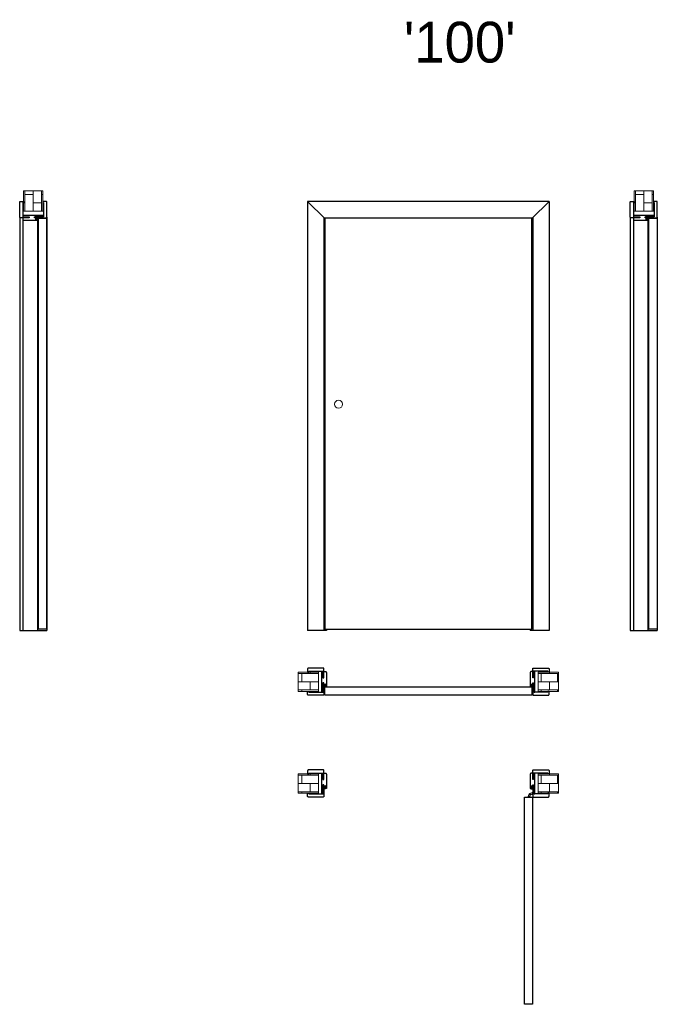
# Model space of a CAD drawing. Header units: millimetres. Extents: x -7516 to 7025, y -7461 to 3001.
# Tile 6 of 6: x 3892 to 7025, y -1835 to 3001. Entities that reach past the tile are written whole.
import ezdxf

# ---------------------------------------------------------------- set-up
doc = ezdxf.new("R2010")
doc.units = ezdxf.units.MM
doc.header["$LTSCALE"] = 0.5
for name, color, linetype, lineweight in [('cienka', 7, 'Continuous', 13), ('główna', 7, 'Continuous', 25), ('wymiary', 7, 'Continuous', 13)]:
    doc.layers.add(name, color=color, linetype=linetype, lineweight=lineweight)
doc.styles.get("Standard").update_dxf_attribs({"font": 'arial.ttf'})

msp = doc.modelspace()

# ---------------------------------------------------------------- hatches: boundary and pattern name
at = {"layer": 'cienka'}
h = msp.add_hatch(dxfattribs=at)
h.set_pattern_fill('AR-B816', color=256, scale=0.2, angle=90)
h.set_pattern_definition([(90, (3958.7, 2060), (-40.64, 2e-15), []), (180, (3958.7, 2060), (-40.64, -40.64), [40.64, -40.64])])
h.paths.add_polyline_path([(4006.2, 2160), (4006.2, 2060), (3911.2, 2060), (3911.2, 2160)])
h = msp.add_hatch(dxfattribs=at)
h.set_pattern_fill('AR-B816', color=256, scale=0.2, angle=90)
h.set_pattern_definition([(90, (6958.7, 2060), (-40.64, 2e-15), []), (180, (6958.7, 2060), (-40.64, -40.64), [40.64, -40.64])])
h.paths.add_polyline_path([(7006.2, 2160), (7006.2, 2060), (6911.2, 2060), (6911.2, 2160)])
h = msp.add_hatch(color=256, dxfattribs=at)
h.dxf.hatch_style = 1
h.paths.add_polyline_path([(3978.4, 2021.6), (3978.4, 2020.6, 0.325014), (3978.6, 2020.3), (3979, 2020.1), (3979, 2016), (3983, 2016), (3983, 2017.9, -0.165166), (3983.7, 2019.2, 0.233182), (3984.2, 2020), (3984.2, 2027.5, 0.867797), (3983.5, 2027.6), (3981.7, 2022.4, -0.774953), (3981.1, 2022.4), (3979.9, 2026.8, -0.423904), (3980.7, 2027.6, 0.979906), (3980.7, 2028), (3980.4, 2028, 0.157892), (3980, 2027.9, -0.126306), (3979, 2027.5), (3979, 2024), (3973.2, 2024, 0.414377), (3972.5, 2023.3, 0.073964), (3972.5, 2023, 0.160171), (3975.4, 2020.2), (3975.9, 2020.7, -0.189326), (3973.5, 2022.9, -1.179661), (3973.8, 2023), (3973.8, 2022.9), (3974.4, 2022.7, -0.09385), (3977.3, 2020.2), (3977.7, 2020.5, -0.092298), (3976.5, 2022, -0.624355), (3976.8, 2022.3), (3978, 2022.1, -0.359392)])
h.paths.add_polyline_path([(3979.9, 2023.6), (3979.4, 2026.3), (3980.6, 2022.2, 0.775078), (3982.3, 2022.2), (3983.1, 2024.4, 0.065722), (3983.6, 2026.5, -1.252378), (3983.9, 2026.4, 0.127045), (3983.5, 2025), (3983.5, 2020, -0.177048), (3983.4, 2019.6, 0.075328), (3982.5, 2018.6, -0.688866), (3982.1, 2018.5, 0.132303), (3981.8, 2019), (3979.9, 2020.9)], flags=16)
h.paths.add_polyline_path([(3979.9, 2020.1), (3982.2, 2017.8), (3982.2, 2016.8), (3979.9, 2016.8)], flags=16)
h = msp.add_hatch(color=256, dxfattribs=at)
h.dxf.hatch_style = 1
h.paths.add_polyline_path([(6978.4, 2021.6), (6978.4, 2020.6, 0.325014), (6978.6, 2020.3), (6979, 2020.1), (6979, 2016), (6983, 2016), (6983, 2017.9, -0.165166), (6983.7, 2019.2, 0.233182), (6984.2, 2020), (6984.2, 2027.5, 0.867797), (6983.5, 2027.6), (6981.7, 2022.4, -0.774953), (6981.1, 2022.4), (6979.9, 2026.8, -0.423904), (6980.7, 2027.6, 0.979906), (6980.7, 2028), (6980.4, 2028, 0.157892), (6980, 2027.9, -0.126306), (6979, 2027.5), (6979, 2024), (6973.2, 2024, 0.414377), (6972.5, 2023.3, 0.073964), (6972.5, 2023, 0.160171), (6975.4, 2020.2), (6975.9, 2020.7, -0.189326), (6973.5, 2022.9, -1.179661), (6973.8, 2023), (6973.8, 2022.9), (6974.4, 2022.7, -0.09385), (6977.3, 2020.2), (6977.7, 2020.5, -0.092298), (6976.5, 2022, -0.624355), (6976.8, 2022.3), (6978, 2022.1, -0.359392)])
h.paths.add_polyline_path([(6979.9, 2023.6), (6979.4, 2026.3), (6980.6, 2022.2, 0.775078), (6982.3, 2022.2), (6983.1, 2024.4, 0.065722), (6983.6, 2026.5, -1.252378), (6983.9, 2026.4, 0.127045), (6983.5, 2025), (6983.5, 2020, -0.177048), (6983.4, 2019.6, 0.075328), (6982.5, 2018.6, -0.688866), (6982.1, 2018.5, 0.132303), (6981.8, 2019), (6979.9, 2020.9)], flags=16)
h.paths.add_polyline_path([(6979.9, 2020.1), (6982.2, 2017.8), (6982.2, 2016.8), (6979.9, 2016.8)], flags=16)
h = msp.add_hatch(dxfattribs=at)
h.set_pattern_fill('AR-B816', color=256, scale=0.2)
h.set_pattern_definition([(0, (5360, -250.7), (0, 40.64), []), (90, (5360, -250.7), (-40.64, 40.64), [40.64, -40.64])])
h.paths.add_polyline_path([(5260, -298.2), (5360, -298.2), (5360, -203.2), (5260, -203.2)])
h = msp.add_hatch(dxfattribs=at)
h.set_pattern_fill('AR-B816', color=256, scale=0.2)
h.set_pattern_definition([(0, (5560, -250.7), (0, 40.64), []), (90, (5560, -250.7), (-40.64, 40.64), [40.64, -40.64])])
h.paths.add_polyline_path([(6540, -298.2), (6440, -298.2), (6440, -203.2), (6540, -203.2)])
h = msp.add_hatch(color=256, dxfattribs=at)
h.dxf.hatch_style = 1
h.paths.add_polyline_path([(5392.7, -268.8), (5392.9, -270, 1.393865), (5394.2, -270.5, -0.60272), (5394.7, -270.6), (5394.9, -271), (5399, -271), (5399, -275), (5397.1, -275, 0.165166), (5395.8, -275.7, -0.233182), (5395, -276.2), (5387.5, -276.2, -0.83504), (5387.4, -275.5), (5392.7, -273.7, 0.745218), (5392.6, -273.1), (5388.2, -271.9, 0.419418), (5387.4, -272.7, -1.009485), (5387, -272.7), (5387, -272.2, 0.150738), (5387.5, -271), (5391, -271), (5391, -265.3, -0.630775), (5392.2, -264.6, -0.151937), (5394.8, -267.4), (5394.3, -267.9, 0.188799), (5392.1, -265.5), (5392.3, -266.4, 0.09385), (5394.8, -269.3), (5394.5, -269.7, 0.092299), (5393, -268.5, 0.624925)])
h.paths.add_polyline_path([(5394.1, -271.9), (5396, -273.8, 0.112212), (5396.4, -274.1, -0.864372), (5396.4, -274.5, 0.067165), (5395.5, -275.3, -0.238784), (5395, -275.5), (5390, -275.5, 0.127045), (5388.6, -275.9, -1.252378), (5388.5, -275.6, 0.07005), (5390.7, -275.1), (5392.9, -274.3, 0.808837), (5392.6, -272.6), (5392.4, -272.5), (5388.8, -271.4), (5391.4, -271.9)], flags=16)
h.paths.add_polyline_path([(5394.9, -271.9), (5398.2, -271.9), (5398.2, -274.2), (5397.2, -274.2)], flags=16)
h = msp.add_hatch(color=256, dxfattribs=at)
h.dxf.hatch_style = 1
h.paths.add_polyline_path([(6406.6, -270.4), (6405.5, -270.4, 0.325014), (6405.3, -270.6), (6405.1, -271), (6401, -271), (6401, -275), (6402.9, -275, -0.165166), (6404.2, -275.7, 0.233182), (6405, -276.2), (6412.5, -276.2, 0.867797), (6412.6, -275.5), (6407.4, -273.7, -0.733325), (6407.3, -273.2), (6411.8, -271.9, -0.423904), (6412.6, -272.7, 0.979906), (6413, -272.7), (6413, -272.4, 0.157892), (6412.9, -272, -0.126306), (6412.5, -271), (6409, -271), (6409, -265.2, 0.414377), (6408.2, -264.5, 0.073964), (6408, -264.5, 0.160171), (6405.2, -267.4), (6405.7, -267.9, -0.189326), (6407.9, -265.5, -1.179661), (6408, -265.8), (6407.9, -265.8), (6407.7, -266.4, -0.09385), (6405.2, -269.3), (6405.5, -269.7, -0.092298), (6407, -268.5, -0.624355), (6407.3, -268.8), (6407.1, -270, -0.359392)])
h.paths.add_polyline_path([(6408.6, -271.9), (6411.2, -271.4), (6407.2, -272.6, 0.775078), (6407.2, -274.3), (6409.4, -275.1, 0.065722), (6411.5, -275.6, -1.252378), (6411.4, -275.9, 0.127045), (6410, -275.5), (6405, -275.5, -0.177048), (6404.6, -275.4, 0.075328), (6403.6, -274.5, -0.688866), (6403.5, -274.1, 0.132303), (6404, -273.8), (6405.9, -271.9)], flags=16)
h.paths.add_polyline_path([(6405.1, -271.9), (6402.8, -274.2), (6401.8, -274.2), (6401.8, -271.9)], flags=16)
h = msp.add_hatch(dxfattribs=at)
h.set_pattern_fill('AR-B816', color=256, scale=0.2)
h.set_pattern_definition([(0, (5360, -750.7), (0, 40.64), []), (90, (5360, -750.7), (-40.64, 40.64), [40.64, -40.64])])
h.paths.add_polyline_path([(5260, -798.2), (5360, -798.2), (5360, -703.2), (5260, -703.2)])
h = msp.add_hatch(dxfattribs=at)
h.set_pattern_fill('AR-B816', color=256, scale=0.2)
h.set_pattern_definition([(0, (5560, -750.7), (0, 40.64), []), (90, (5560, -750.7), (-40.64, 40.64), [40.64, -40.64])])
h.paths.add_polyline_path([(6540, -798.2), (6440, -798.2), (6440, -703.2), (6540, -703.2)])
h = msp.add_hatch(color=256, dxfattribs=at)
h.dxf.hatch_style = 1
h.paths.add_polyline_path([(5392.7, -768.8), (5392.9, -770, 1.393865), (5394.2, -770.5, -0.60272), (5394.7, -770.6), (5394.9, -771), (5399, -771), (5399, -775), (5397.1, -775, 0.165166), (5395.8, -775.7, -0.233182), (5395, -776.2), (5387.5, -776.2, -0.83504), (5387.4, -775.5), (5392.7, -773.7, 0.745218), (5392.6, -773.1), (5388.2, -771.9, 0.419418), (5387.4, -772.7, -1.009485), (5387, -772.7), (5387, -772.2, 0.150738), (5387.5, -771), (5391, -771), (5391, -765.3, -0.630775), (5392.2, -764.6, -0.151937), (5394.8, -767.4), (5394.3, -767.9, 0.188799), (5392.1, -765.5), (5392.3, -766.4, 0.09385), (5394.8, -769.3), (5394.5, -769.7, 0.092299), (5393, -768.5, 0.624925)])
h.paths.add_polyline_path([(5394.1, -771.9), (5396, -773.8, 0.112212), (5396.4, -774.1, -0.864372), (5396.4, -774.5, 0.067165), (5395.5, -775.3, -0.238784), (5395, -775.5), (5390, -775.5, 0.127045), (5388.6, -775.9, -1.252378), (5388.5, -775.6, 0.07005), (5390.7, -775.1), (5392.9, -774.3, 0.808837), (5392.6, -772.6), (5392.4, -772.5), (5388.8, -771.4), (5391.4, -771.9)], flags=16)
h.paths.add_polyline_path([(5394.9, -771.9), (5398.2, -771.9), (5398.2, -774.2), (5397.2, -774.2)], flags=16)
h = msp.add_hatch(color=256, dxfattribs=at)
h.dxf.hatch_style = 1
h.paths.add_polyline_path([(6406.6, -770.4), (6405.5, -770.4, 0.325014), (6405.3, -770.6), (6405.1, -771), (6401, -771), (6401, -775), (6402.9, -775, -0.165166), (6404.2, -775.7, 0.233182), (6405, -776.2), (6412.5, -776.2, 0.867797), (6412.6, -775.5), (6407.4, -773.7, -0.733325), (6407.3, -773.2), (6411.8, -771.9, -0.423904), (6412.6, -772.7, 0.979906), (6413, -772.7), (6413, -772.4, 0.157892), (6412.9, -772, -0.126306), (6412.5, -771), (6409, -771), (6409, -765.2, 0.414377), (6408.2, -764.5, 0.073964), (6408, -764.5, 0.160171), (6405.2, -767.4), (6405.7, -767.9, -0.189326), (6407.9, -765.5, -1.179661), (6408, -765.8), (6407.9, -765.8), (6407.7, -766.4, -0.09385), (6405.2, -769.3), (6405.5, -769.7, -0.092298), (6407, -768.5, -0.624355), (6407.3, -768.8), (6407.1, -770, -0.359392)])
h.paths.add_polyline_path([(6408.6, -771.9), (6411.2, -771.4), (6407.2, -772.6, 0.775078), (6407.2, -774.3), (6409.4, -775.1, 0.065722), (6411.5, -775.6, -1.252378), (6411.4, -775.9, 0.127045), (6410, -775.5), (6405, -775.5, -0.177048), (6404.6, -775.4, 0.075328), (6403.6, -774.5, -0.688866), (6403.5, -774.1, 0.132303), (6404, -773.8), (6405.9, -771.9)], flags=16)
h.paths.add_polyline_path([(6405.1, -771.9), (6402.8, -774.2), (6401.8, -774.2), (6401.8, -771.9)], flags=16)

# ---------------------------------------------------------------- linework, layer by layer
for points in [[(3979, 2027.5), (3979, 2024), (3973.2, 2024, 0.414377), (3972.5, 2023.3, 0.073964), (3972.5, 2023, 0.160171), (3975.4, 2020.2), (3975.9, 2020.7, -0.189326), (3973.5, 2022.9, -1.179661), (3973.8, 2023), (3973.8, 2022.9), (3974.4, 2022.7, -0.09385), (3977.3, 2020.2), (3977.7, 2020.5, -0.092299), (3976.5, 2022, -0.624306), (3976.8, 2022.3), (3978, 2022.1, -0.359392), (3978.4, 2021.6), (3978.4, 2020.6, 0.324495), (3978.6, 2020.3), (3979, 2020.1), (3979, 2016), (3983, 2016), (3983, 2017.9, -0.165166), (3983.7, 2019.2, 0.233182), (3984.2, 2020), (3984.2, 2027.5, 0.867797), (3983.5, 2027.6), (3981.7, 2022.4, -0.774953), (3981.1, 2022.4), (3979.9, 2026.8, -0.423904), (3980.7, 2027.6, 0.979527), (3980.7, 2028), (3980.4, 2028, 0.157892), (3980, 2027.9, -0.126306), (3979, 2027.5)], [(3979.4, 2026.3), (3979.9, 2023.6), (3979.9, 2020.9), (3981.8, 2019, -0.132303), (3982.1, 2018.5, 0.688866), (3982.5, 2018.6, -0.077159), (3982.5, 2018.6, -0.075328), (3983.4, 2019.6, 0.176759), (3983.5, 2020), (3983.5, 2025, -0.127045), (3983.9, 2026.4, 1.225279), (3983.6, 2026.5, -0.065963), (3983.1, 2024.4), (3982.3, 2022.2, -0.775078), (3980.6, 2022.2)], [(6979, 2027.5), (6979, 2024), (6973.2, 2024, 0.414377), (6972.5, 2023.3, 0.073964), (6972.5, 2023, 0.160171), (6975.4, 2020.2), (6975.9, 2020.7, -0.189326), (6973.5, 2022.9, -1.179661), (6973.8, 2023), (6973.8, 2022.9), (6974.4, 2022.7, -0.09385), (6977.3, 2020.2), (6977.7, 2020.5, -0.092299), (6976.5, 2022, -0.624306), (6976.8, 2022.3), (6978, 2022.1, -0.359392), (6978.4, 2021.6), (6978.4, 2020.6, 0.324495), (6978.6, 2020.3), (6979, 2020.1), (6979, 2016), (6983, 2016), (6983, 2017.9, -0.165166), (6983.7, 2019.2, 0.233182), (6984.2, 2020), (6984.2, 2027.5, 0.867797), (6983.5, 2027.6), (6981.7, 2022.4, -0.774953), (6981.1, 2022.4), (6979.9, 2026.8, -0.423904), (6980.7, 2027.6, 0.979527), (6980.7, 2028), (6980.4, 2028, 0.157892), (6980, 2027.9, -0.126306), (6979, 2027.5)], [(6979.4, 2026.3), (6979.9, 2023.6), (6979.9, 2020.9), (6981.8, 2019, -0.132303), (6982.1, 2018.5, 0.688866), (6982.5, 2018.6, -0.077159), (6982.5, 2018.6, -0.075328), (6983.4, 2019.6, 0.176759), (6983.5, 2020), (6983.5, 2025, -0.127045), (6983.9, 2026.4, 1.225279), (6983.6, 2026.5, -0.065963), (6983.1, 2024.4), (6982.3, 2022.2, -0.775078), (6980.6, 2022.2)], [(5387.5, -271), (5391, -271), (5391, -265.2, -0.414377), (5391.8, -264.5, -0.073964), (5392, -264.5, -0.160171), (5394.8, -267.4), (5394.3, -267.9, 0.189326), (5392.1, -265.5, 1.179661), (5392, -265.8), (5392.1, -265.8), (5392.3, -266.4, 0.09385), (5394.8, -269.3), (5394.5, -269.7, 0.092299), (5393, -268.5, 0.624306), (5392.7, -268.8), (5392.9, -270, 0.359392), (5393.4, -270.4), (5394.5, -270.4, -0.324495), (5394.7, -270.6), (5394.9, -271), (5399, -271), (5399, -275), (5397.1, -275, 0.165166), (5395.8, -275.7, -0.233182), (5395, -276.2), (5387.5, -276.2, -0.867797), (5387.4, -275.5), (5392.6, -273.7, 0.774953), (5392.6, -273.1), (5388.2, -271.9, 0.423904), (5387.4, -272.7, -0.979527), (5387, -272.7), (5387, -272.4, -0.157892), (5387.1, -272, 0.126306), (5387.5, -271)], [(5388.8, -271.4), (5391.4, -271.9), (5394.1, -271.9), (5396, -273.8, 0.132303), (5396.5, -274.1, -0.688866), (5396.4, -274.5, 0.077159), (5396.4, -274.5, 0.075328), (5395.4, -275.4, -0.176759), (5395, -275.5), (5390, -275.5, 0.127045), (5388.6, -275.9, -1.225279), (5388.5, -275.6, 0.065963), (5390.6, -275.1), (5392.8, -274.3, 0.775078), (5392.8, -272.6)], [(6412.5, -271), (6409, -271), (6409, -265.2, 0.414377), (6408.2, -264.5, 0.073964), (6408, -264.5, 0.160171), (6405.2, -267.4), (6405.7, -267.9, -0.189326), (6407.9, -265.5, -1.179661), (6408, -265.8), (6407.9, -265.8), (6407.7, -266.4, -0.09385), (6405.2, -269.3), (6405.5, -269.7, -0.092299), (6407, -268.5, -0.624306), (6407.3, -268.8), (6407.1, -270, -0.359392), (6406.6, -270.4), (6405.5, -270.4, 0.324495), (6405.3, -270.6), (6405.1, -271), (6401, -271), (6401, -275), (6402.9, -275, -0.165166), (6404.2, -275.7, 0.233182), (6405, -276.2), (6412.5, -276.2, 0.867797), (6412.6, -275.5), (6407.4, -273.7, -0.774953), (6407.4, -273.1), (6411.8, -271.9, -0.423904), (6412.6, -272.7, 0.979527), (6413, -272.7), (6413, -272.4, 0.157892), (6412.9, -272, -0.126306), (6412.5, -271)], [(6411.2, -271.4), (6408.6, -271.9), (6405.9, -271.9), (6404, -273.8, -0.132303), (6403.5, -274.1, 0.688866), (6403.6, -274.5, -0.077159), (6403.6, -274.5, -0.075328), (6404.6, -275.4, 0.176759), (6405, -275.5), (6410, -275.5, -0.127045), (6411.4, -275.9, 1.225279), (6411.5, -275.6, -0.065963), (6409.4, -275.1), (6407.2, -274.3, -0.775078), (6407.2, -272.6)], [(5387.5, -771), (5391, -771), (5391, -765.2, -0.414377), (5391.8, -764.5, -0.073964), (5392, -764.5, -0.160171), (5394.8, -767.4), (5394.3, -767.9, 0.189326), (5392.1, -765.5, 1.179661), (5392, -765.8), (5392.1, -765.8), (5392.3, -766.4, 0.09385), (5394.8, -769.3), (5394.5, -769.7, 0.092299), (5393, -768.5, 0.624306), (5392.7, -768.8), (5392.9, -770, 0.359392), (5393.4, -770.4), (5394.5, -770.4, -0.324495), (5394.7, -770.6), (5394.9, -771), (5399, -771), (5399, -775), (5397.1, -775, 0.165166), (5395.8, -775.7, -0.233182), (5395, -776.2), (5387.5, -776.2, -0.867797), (5387.4, -775.5), (5392.6, -773.7, 0.774953), (5392.6, -773.1), (5388.2, -771.9, 0.423904), (5387.4, -772.7, -0.979527), (5387, -772.7), (5387, -772.4, -0.157892), (5387.1, -772, 0.126306), (5387.5, -771)], [(5388.8, -771.4), (5391.4, -771.9), (5394.1, -771.9), (5396, -773.8, 0.132303), (5396.5, -774.1, -0.688866), (5396.4, -774.5, 0.077159), (5396.4, -774.5, 0.075328), (5395.4, -775.4, -0.176759), (5395, -775.5), (5390, -775.5, 0.127045), (5388.6, -775.9, -1.225279), (5388.5, -775.6, 0.065963), (5390.6, -775.1), (5392.8, -774.3, 0.775078), (5392.8, -772.6)], [(6412.5, -771), (6409, -771), (6409, -765.2, 0.414377), (6408.2, -764.5, 0.073964), (6408, -764.5, 0.160171), (6405.2, -767.4), (6405.7, -767.9, -0.189326), (6407.9, -765.5, -1.179661), (6408, -765.8), (6407.9, -765.8), (6407.7, -766.4, -0.09385), (6405.2, -769.3), (6405.5, -769.7, -0.092299), (6407, -768.5, -0.624306), (6407.3, -768.8), (6407.1, -770, -0.359392), (6406.6, -770.4), (6405.5, -770.4, 0.324495), (6405.3, -770.6), (6405.1, -771), (6401, -771), (6401, -775), (6402.9, -775, -0.165166), (6404.2, -775.7, 0.233182), (6405, -776.2), (6412.5, -776.2, 0.867797), (6412.6, -775.5), (6407.4, -773.7, -0.774953), (6407.4, -773.1), (6411.8, -771.9, -0.423904), (6412.6, -772.7, 0.979527), (6413, -772.7), (6413, -772.4, 0.157892), (6412.9, -772, -0.126306), (6412.5, -771)], [(6411.2, -771.4), (6408.6, -771.9), (6405.9, -771.9), (6404, -773.8, -0.132303), (6403.5, -774.1, 0.688866), (6403.6, -774.5, -0.077159), (6403.6, -774.5, -0.075328), (6404.6, -775.4, 0.176759), (6405, -775.5), (6410, -775.5, -0.127045), (6411.4, -775.9, 1.225279), (6411.5, -775.6, -0.065963), (6409.4, -775.1), (6407.2, -774.3, -0.775078), (6407.2, -772.6)]]:
    msp.add_lwpolyline(points, format="xyb", close=True)
for points in [[(3979.9, 2020.1), (3979.9, 2016.8), (3982.2, 2016.8), (3982.2, 2017.8)], [(6979.9, 2020.1), (6979.9, 2016.8), (6982.2, 2016.8), (6982.2, 2017.8)], [(5394.9, -271.9), (5398.2, -271.9), (5398.2, -274.2), (5397.2, -274.2)], [(6405.1, -271.9), (6401.8, -271.9), (6401.8, -274.2), (6402.8, -274.2)], [(5394.9, -771.9), (5398.2, -771.9), (5398.2, -774.2), (5397.2, -774.2)], [(6405.1, -771.9), (6401.8, -771.9), (6401.8, -774.2), (6402.8, -774.2)]]:
    msp.add_lwpolyline(points, close=True)
for points in [[(4006.2, 2160), (4006.2, 2060), (3911.2, 2060), (3911.2, 2160)], [(7006.2, 2160), (7006.2, 2060), (6911.2, 2060), (6911.2, 2160)], [(5260, -298.2), (5360, -298.2), (5360, -203.2), (5260, -203.2)], [(6540, -298.2), (6440, -298.2), (6440, -203.2), (6540, -203.2)], [(5260, -798.2), (5360, -798.2), (5360, -703.2), (5260, -703.2)], [(6540, -798.2), (6440, -798.2), (6440, -703.2), (6540, -703.2)]]:
    msp.add_lwpolyline(points, close=True, dxfattribs=at)
msp.add_lwpolyline([(6389.4, -817.2), (6395.7, -802.2)], dxfattribs=at)
for points in [[(6413, -793.6), (6398.1, -799.8, 0.235469), (6395.5, -802.9), (6393.1, -812.2, 0.198912), (6393.8, -816.7), (6394.1, -817.2)], [(6402.2, -817.2), (6400.3, -815.8, -0.300966), (6399.3, -813.2), (6400.4, -809, -0.26513), (6401.1, -808.3, 0.291127), (6404.3, -804.7, -0.201318), (6404.7, -804), (6413, -798)], [(6413, -806.3), (6411.6, -804.4, 0.300966), (6409, -803.5), (6404.8, -804.6, 0.26513), (6404.1, -805.3)]]:
    msp.add_lwpolyline(points, format="xyb", dxfattribs=at)
msp.add_circle((6399.8, -804), 2.21, dxfattribs=at)
at = {"layer": 'główna'}
for p, q in [((5307, 2108), (5307, 0)), ((6493, 2108), (5307, 2108)), ((5391, 2024), (5307, 2108)), ((6493, 2108), (6409, 2024)), ((6493, 2108), (6493, 0)), ((3892.2, 2031.2), (3892.2, 0)), ((4025.2, 2031.2), (4025.2, 0)), ((6892.2, 2031.2), (6892.2, 0)), ((7025.2, 2031.2), (7025.2, 0)), ((3908, 2021.2), (3908, 0)), ((3979, 2016), (3979, 0)), ((5387, 2028), (5387, 0)), ((5387, 2028), (6413, 2028)), ((6413, 2028), (6413, 0)), ((6908, 2021.2), (6908, 0)), ((6979, 2016), (6979, 0)), ((5399, 8), (5399, 0)), ((6401, 8), (6401, 0)), ((3892.2, 0), (4025.2, 0)), ((5399, 0), (5307, 0)), ((6493, 0), (6401, 0)), ((6892.2, 0), (7025.2, 0))]:
    msp.add_line(p, q, dxfattribs=at)
for points in [[(3911.2, 2108), (3911.2, 2102.8), (3907.4, 2102.8), (3907.4, 2032.3), (3936.2, 2032.3), (3936.2, 2031), (3933.2, 2028), (3895.4, 2028, -0.414214), (3892.2, 2031.2), (3892.2, 2104.8, -0.414214), (3895.4, 2108)], [(4006.2, 2108), (4006.2, 2102.8), (4010, 2102.8), (4010, 2032.3), (3967.2, 2032.3), (3967.2, 2031), (3970.2, 2028), (4022, 2028, 0.414214), (4025.2, 2031.2), (4025.2, 2104.8, 0.414214), (4022, 2108)], [(6911.2, 2108), (6911.2, 2102.8), (6907.4, 2102.8), (6907.4, 2032.3), (6936.2, 2032.3), (6936.2, 2031), (6933.2, 2028), (6895.4, 2028, -0.414214), (6892.2, 2031.2), (6892.2, 2104.8, -0.414214), (6895.4, 2108)], [(7006.2, 2108), (7006.2, 2102.8), (7010, 2102.8), (7010, 2032.3), (6967.2, 2032.3), (6967.2, 2031), (6970.2, 2028), (7022, 2028, 0.414214), (7025.2, 2031.2), (7025.2, 2104.8, 0.414214), (7022, 2108)], [(3908, 2038.2), (3908, 2034.7), (3910.2, 2032.5), (3939.2, 2032.5), (3939.2, 2028), (3908, 2028), (3908, 2021.2, 0.414214), (3913.2, 2016), (3979, 2016), (3979, 2020), (3971, 2020), (3971, 2024), (3979, 2024), (3979, 2028), (3965, 2028), (3965, 2032.5), (4008, 2032.5), (4010, 2034.5), (4010, 2038.2), (3908.2, 2038.2)], [(6908, 2038.2), (6908, 2034.7), (6910.2, 2032.5), (6939.2, 2032.5), (6939.2, 2028), (6908, 2028), (6908, 2021.2, 0.414214), (6913.2, 2016), (6979, 2016), (6979, 2020), (6971, 2020), (6971, 2024), (6979, 2024), (6979, 2028), (6965, 2028), (6965, 2032.5), (7008, 2032.5), (7010, 2034.5), (7010, 2038.2), (6908.2, 2038.2)], [(5307, -203.2), (5312.2, -203.2), (5312.2, -199.4), (5382.7, -199.4), (5382.7, -228.2), (5384, -228.2), (5387, -225.2), (5387, -187.4, 0.414214), (5383.8, -184.2), (5310.2, -184.2, 0.414214), (5307, -187.4)], [(6493, -203.2), (6487.8, -203.2), (6487.8, -199.4), (6417.3, -199.4), (6417.3, -228.2), (6416, -228.2), (6413, -225.2), (6413, -187.4, -0.414214), (6416.2, -184.2), (6489.8, -184.2, -0.414214), (6493, -187.4)], [(5376.8, -200), (5380.3, -200), (5382.5, -202.2), (5382.5, -231.2), (5387, -231.2), (5387, -200), (5393.8, -200, -0.414214), (5399, -205.2), (5399, -271), (5395, -271), (5395, -263), (5391, -263), (5391, -271), (5387, -271), (5387, -257), (5382.5, -257), (5382.5, -300), (5380.5, -302), (5376.8, -302), (5376.8, -200.2)], [(6423.2, -200), (6419.7, -200), (6417.5, -202.2), (6417.5, -231.2), (6413, -231.2), (6413, -200), (6406.2, -200, 0.414214), (6401, -205.2), (6401, -271), (6405, -271), (6405, -263), (6409, -263), (6409, -271), (6413, -271), (6413, -257), (6417.5, -257), (6417.5, -300), (6419.5, -302), (6423.2, -302), (6423.2, -200.2)], [(5307, -298.2), (5312.2, -298.2), (5312.2, -302), (5382.7, -302), (5382.7, -259.2), (5384, -259.2), (5387, -262.2), (5387, -314, -0.414214), (5383.8, -317.2), (5310.2, -317.2, -0.414214), (5307, -314)], [(6493, -298.2), (6487.8, -298.2), (6487.8, -302), (6417.3, -302), (6417.3, -259.2), (6416, -259.2), (6413, -262.2), (6413, -314, 0.414214), (6416.2, -317.2), (6489.8, -317.2, 0.414214), (6493, -314)], [(5307, -703.2), (5312.2, -703.2), (5312.2, -699.4), (5382.7, -699.4), (5382.7, -728.2), (5384, -728.2), (5387, -725.2), (5387, -687.4, 0.414214), (5383.8, -684.2), (5310.2, -684.2, 0.414214), (5307, -687.4)], [(5376.8, -700), (5380.3, -700), (5382.5, -702.2), (5382.5, -731.2), (5387, -731.2), (5387, -700), (5393.8, -700, -0.414214), (5399, -705.2), (5399, -771), (5395, -771), (5395, -763), (5391, -763), (5391, -771), (5387, -771), (5387, -757), (5382.5, -757), (5382.5, -800), (5380.5, -802), (5376.8, -802), (5376.8, -700.2)], [(6423.2, -700), (6419.7, -700), (6417.5, -702.2), (6417.5, -731.2), (6413, -731.2), (6413, -700), (6406.2, -700, 0.414214), (6401, -705.2), (6401, -771), (6405, -771), (6405, -763), (6409, -763), (6409, -771), (6413, -771), (6413, -757), (6417.5, -757), (6417.5, -800), (6419.5, -802), (6423.2, -802), (6423.2, -700.2)], [(6493, -703.2), (6487.8, -703.2), (6487.8, -699.4), (6417.3, -699.4), (6417.3, -728.2), (6416, -728.2), (6413, -725.2), (6413, -687.4, -0.414214), (6416.2, -684.2), (6489.8, -684.2, -0.414214), (6493, -687.4)], [(5307, -798.2), (5312.2, -798.2), (5312.2, -802), (5382.7, -802), (5382.7, -759.2), (5384, -759.2), (5387, -762.2), (5387, -814, -0.414214), (5383.8, -817.2), (5310.2, -817.2, -0.414214), (5307, -814)], [(6493, -798.2), (6487.8, -798.2), (6487.8, -802), (6417.3, -802), (6417.3, -759.2), (6416, -759.2), (6413, -762.2), (6413, -814, 0.414214), (6416.2, -817.2), (6489.8, -817.2, 0.414214), (6493, -814)]]:
    msp.add_lwpolyline(points, format="xyb", close=True, dxfattribs=at)
for points in [[(4024.2, 2025), (4024.2, 8), (3984.2, 8), (3984.2, 2025), (4024.2, 2025)], [(7024.2, 2025), (7024.2, 8), (6984.2, 8), (6984.2, 2025), (7024.2, 2025)]]:
    msp.add_lwpolyline(points, dxfattribs=at)
for points in [[(5391, 8), (6409, 8), (6409, 2025), (5391, 2025)], [(5391, -276.2), (6409, -276.2), (6409, -316.2), (5391, -316.2)], [(6371.8, -1835.2), (6371.8, -817.2), (6411.8, -817.2), (6411.8, -1835.2)]]:
    msp.add_lwpolyline(points, close=True, dxfattribs=at)
at = {"layer": 'wymiary'}
msp.add_circle((5459, 1112, 0), 20, dxfattribs=at)

# ---------------------------------------------------------------- texts
at = {"layer": 'wymiary', "insert": (5780.2, 2990.2), "char_height": 200, "attachment_point": 1}
msp.add_mtext_dynamic_manual_height_columns("{\\fMontserrat|b0|i0|c0|p2;'100'}", width=529.029, gutter_width=10, heights=[0], dxfattribs=at)

doc.saveas('drawing.dxf')
